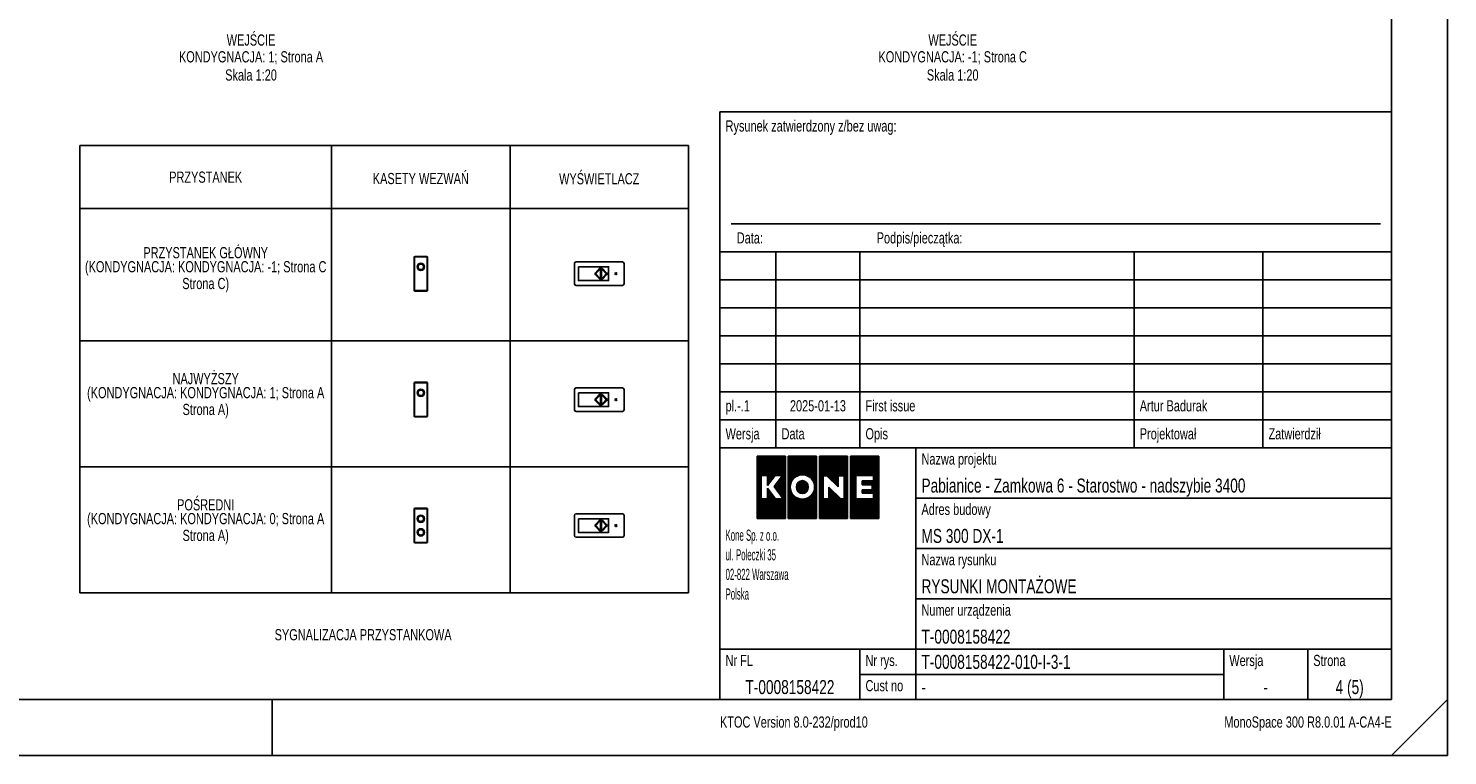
# Model space of a CAD drawing. Header units: millimetres. Extents: x 0 to 8400, y 0 to 5940.
# Tile 2 of 3: x 3329 to 8400, y 0 to 2599. Entities that reach past the tile are written whole.
import ezdxf
from ezdxf.enums import TextEntityAlignment as Align

# ---------------------------------------------------------------- set-up
doc = ezdxf.new("R2010")
doc.units = ezdxf.units.MM
doc.header["$LTSCALE"] = 8
for name, color, linetype in [('CONT_25', 1, 'Continuous'), ('CONT_50', 5, 'Continuous'), ('SHEET', 1, 'Continuous'), ('Signalisation', 62, 'Continuous'), ('TEXT_35', 2, 'Continuous')]:
    doc.layers.add(name, color=color, linetype=linetype)
doc.styles.add('Arial', font='arial.ttf')
doc.styles.get("Standard").update_dxf_attribs({"font": 'arial.ttf'})
doc.styles.add('Text0.7_Arial', font='arial.ttf', dxfattribs={"width": 0.7})

# ---------------------------------------------------------------- blocks, each defined once
blk = doc.blocks.new('Border')
at = {"layer": 'CONT_50', "linetype": 'Continuous'}
blk.add_line((210, 0), (210, 10), dxfattribs=at)
blk.add_lwpolyline([(410, 10), (410, 287), (10, 287), (10, 10)], close=True, dxfattribs=at)
at = {"layer": 'SHEET', "linetype": 'Continuous'}
for p, q in [((290, 55), (410, 55)), ((290, 55), (290, 39)), ((325, 55), (325, 10)), ((325, 46), (410, 46)), ((290, 39), (290, 29)), ((325, 37), (410, 37)), ((290, 29), (290, 19)), ((325, 28), (410, 28)), ((290, 19), (410, 19)), ((290, 19), (290, 10)), ((315, 19), (315, 10)), ((380, 19), (380, 10)), ((395, 19), (395, 10)), ((380, 14.5), (315, 14.5)), ((420, 10), (410, 0))]:
    blk.add_line(p, q, dxfattribs=at)
blk.add_lwpolyline([(420, 0), (420, 297), (0, 297), (0, 0)], close=True, dxfattribs=at)
blk = doc.blocks.new('KONE-logo')
at = {"layer": 'SHEET'}
for p, q in [((-14.48, 1.99), (-9.06, 7.41)), ((-14.48, 2.25), (-9.32, 7.41)), ((-14.48, 2.52), (-9.59, 7.41)), ((-14.48, 2.79), (-9.86, 7.41)), ((-14.48, 3.06), (-10.13, 7.41)), ((-14.48, 3.33), (-10.4, 7.41)), ((-14.48, 3.6), (-10.67, 7.41)), ((-14.48, 3.86), (-10.94, 7.41)), ((-14.48, 4.13), (-11.2, 7.41)), ((-14.48, 4.4), (-11.47, 7.41)), ((-14.48, 4.67), (-11.74, 7.41)), ((-14.48, 4.94), (-12.01, 7.41)), ((-14.48, 5.21), (-12.28, 7.41)), ((-14.48, 5.48), (-12.55, 7.41)), ((-14.48, 5.74), (-12.81, 7.41)), ((-14.48, 6.01), (-13.08, 7.41)), ((-14.48, 6.28), (-13.35, 7.41)), ((-14.48, 6.55), (-13.62, 7.41)), ((-14.48, 6.82), (-13.89, 7.41)), ((-14.48, 7.09), (-14.16, 7.41)), ((-14.48, 7.35), (-14.43, 7.41)), ((-14.48, 7.41), (-7.76, 7.41)), ((-14.48, -7.41), (-14.48, 7.41)), ((-13.42, 2.78), (-8.79, 7.41)), ((-13.15, 2.78), (-8.52, 7.41)), ((-12.88, 2.78), (-8.25, 7.41)), ((-12.61, 2.78), (-7.98, 7.41)), ((-12.35, 2.78), (-7.76, 7.36)), ((-12.08, 2.78), (-7.76, 7.09)), ((-12.01, 2.58), (-7.76, 6.83)), ((-7.76, 7.41), (-7.76, -7.41)), ((-7.07, 1.08), (-0.73, 7.41)), ((-7.07, 1.35), (-1, 7.41)), ((-7.07, 1.61), (-1.27, 7.41)), ((-7.07, 1.88), (-1.54, 7.41)), ((-7.07, 2.15), (-1.81, 7.41)), ((-7.07, 2.42), (-2.08, 7.41)), ((-7.07, 2.69), (-2.34, 7.41)), ((-7.07, 2.96), (-2.61, 7.41)), ((-7.07, 3.23), (-2.88, 7.41)), ((-7.07, 3.49), (-3.15, 7.41)), ((-7.07, 3.76), (-3.42, 7.41)), ((-7.07, 4.03), (-3.69, 7.41)), ((-7.07, 4.3), (-3.95, 7.41)), ((-7.07, 4.57), (-4.22, 7.41)), ((-7.07, 4.84), (-4.49, 7.41)), ((-7.07, 5.1), (-4.76, 7.41)), ((-7.07, 5.37), (-5.03, 7.41)), ((-7.07, 5.64), (-5.3, 7.41)), ((-7.07, 5.91), (-5.57, 7.41)), ((-7.07, 6.18), (-5.83, 7.41)), ((-7.07, 6.45), (-6.1, 7.41)), ((-7.07, 6.72), (-6.37, 7.41)), ((-7.07, 6.98), (-6.64, 7.41)), ((-7.07, 7.25), (-6.91, 7.41)), ((-7.07, 7.41), (-0.35, 7.41)), ((-7.07, -7.41), (-7.07, 7.41)), ((-5.6, 2.27), (-0.46, 7.41)), ((-4.87, 2.74), (-0.35, 7.26)), ((-4.45, 2.89), (-0.35, 6.99)), ((-0.35, 7.41), (-0.35, -7.41)), ((0.35, 2.05), (5.71, 7.41)), ((0.35, 2.32), (5.44, 7.41)), ((0.35, 2.59), (5.17, 7.41)), ((0.35, 2.85), (4.91, 7.41)), ((0.35, 3.12), (4.64, 7.41)), ((0.35, 3.39), (4.37, 7.41)), ((0.35, 3.66), (4.1, 7.41)), ((0.35, 3.93), (3.83, 7.41)), ((0.35, 4.2), (3.56, 7.41)), ((0.35, 4.47), (3.29, 7.41)), ((0.35, 4.73), (3.03, 7.41)), ((0.35, 5), (2.76, 7.41)), ((0.35, 5.27), (2.49, 7.41)), ((0.35, 5.54), (2.22, 7.41)), ((0.35, 5.81), (1.95, 7.41)), ((0.35, 6.08), (1.68, 7.41)), ((0.35, 6.34), (1.41, 7.41)), ((0.35, 6.61), (1.15, 7.41)), ((0.35, 6.88), (0.88, 7.41)), ((0.35, 7.15), (0.61, 7.41)), ((0.35, 7.41), (7.07, 7.41)), ((0.35, -7.41), (0.35, 7.41)), ((1.32, 2.75), (5.98, 7.41)), ((1.59, 2.75), (6.25, 7.41)), ((1.86, 2.75), (6.52, 7.41)), ((2.11, 2.74), (6.78, 7.41)), ((2.25, 2.61), (7.05, 7.41)), ((2.39, 2.48), (7.07, 7.16)), ((2.52, 2.34), (7.07, 6.89)), ((7.07, 7.41), (7.07, -7.41)), ((7.76, 1.68), (13.5, 7.41)), ((7.76, 1.95), (13.23, 7.41)), ((7.76, 2.21), (12.96, 7.41)), ((7.76, 2.48), (12.69, 7.41)), ((7.76, 2.75), (12.42, 7.41)), ((7.76, 3.02), (12.15, 7.41)), ((7.76, 3.29), (11.89, 7.41)), ((7.76, 3.56), (11.62, 7.41)), ((7.76, 3.83), (11.35, 7.41)), ((7.76, 4.09), (11.08, 7.41)), ((7.76, 4.36), (10.81, 7.41)), ((7.76, 4.63), (10.54, 7.41)), ((7.76, 4.9), (10.27, 7.41)), ((7.76, 5.17), (10.01, 7.41)), ((7.76, 5.44), (9.74, 7.41)), ((7.76, 5.71), (9.47, 7.41)), ((7.76, 5.97), (9.2, 7.41)), ((7.76, 6.24), (8.93, 7.41)), ((7.76, 6.51), (8.66, 7.41)), ((7.76, 6.78), (8.4, 7.41)), ((7.76, 7.05), (8.13, 7.41)), ((7.76, 7.32), (7.86, 7.41)), ((7.76, 7.41), (14.48, 7.41)), ((7.76, -7.41), (7.76, 7.41)), ((9.13, 2.78), (13.77, 7.41)), ((9.4, 2.78), (14.03, 7.41)), ((9.67, 2.78), (14.3, 7.41)), ((9.94, 2.78), (14.48, 7.32)), ((10.21, 2.78), (14.48, 7.06)), ((10.48, 2.78), (14.48, 6.79)), ((14.48, 7.41), (14.48, -7.41)), ((-12.01, 2.31), (-7.76, 6.56)), ((-12.01, 2.04), (-7.76, 6.29)), ((-12.01, 1.77), (-7.76, 6.02)), ((-12.01, 1.5), (-7.76, 5.75)), ((-12.01, 1.23), (-7.76, 5.48)), ((-12.01, 0.97), (-7.76, 5.21)), ((-9.93, 2.78), (-7.76, 4.95)), ((-9.66, 2.78), (-7.76, 4.68)), ((-9.39, 2.78), (-7.76, 4.41)), ((-9.12, 2.78), (-7.76, 4.14)), ((-8.86, 2.78), (-7.76, 3.87)), ((-8.59, 2.78), (-7.76, 3.6)), ((-4.11, 2.96), (-0.35, 6.72)), ((-3.82, 2.98), (-0.35, 6.45)), ((-3.55, 2.98), (-0.35, 6.19)), ((-3.3, 2.96), (-0.35, 5.92)), ((-3.08, 2.92), (-0.35, 5.65)), ((-2.86, 2.87), (-0.35, 5.38)), ((-2.66, 2.8), (-0.35, 5.11)), ((-2.47, 2.72), (-0.35, 4.84)), ((-2.3, 2.63), (-0.35, 4.58)), ((-2.13, 2.53), (-0.35, 4.31)), ((-1.97, 2.42), (-0.35, 4.04)), ((-1.82, 2.3), (-0.35, 3.77)), ((-1.68, 2.17), (-0.35, 3.5)), ((2.66, 2.21), (7.07, 6.62)), ((2.79, 2.08), (7.07, 6.35)), ((2.93, 1.95), (7.07, 6.08)), ((3.07, 1.81), (7.07, 5.82)), ((3.2, 1.68), (7.07, 5.55)), ((3.34, 1.55), (7.07, 5.28)), ((4.81, 2.75), (7.07, 5.01)), ((5.08, 2.75), (7.07, 4.74)), ((5.35, 2.75), (7.07, 4.47)), ((5.62, 2.75), (7.07, 4.2)), ((5.89, 2.75), (7.07, 3.94)), ((6.15, 2.75), (7.07, 3.67)), ((6.22, 2.55), (7.07, 3.4)), ((10.74, 2.78), (14.48, 6.52)), ((11.01, 2.78), (14.48, 6.25)), ((11.28, 2.78), (14.48, 5.98)), ((11.55, 2.78), (14.48, 5.71)), ((11.82, 2.78), (14.48, 5.44)), ((12.09, 2.78), (14.48, 5.18)), ((12.35, 2.78), (14.48, 4.91)), ((12.62, 2.78), (14.48, 4.64)), ((12.89, 2.78), (14.48, 4.37)), ((13.16, 2.78), (14.48, 4.1)), ((13.25, 2.6), (14.48, 3.83)), ((13.25, 2.33), (14.48, 3.57)), ((-14.48, 1.72), (-13.5, 2.69)), ((-14.48, 1.45), (-13.5, 2.43)), ((-14.48, 1.18), (-13.5, 2.16)), ((-14.48, 0.91), (-13.5, 1.89)), ((-14.48, 0.64), (-13.5, 1.62)), ((-14.48, 0.37), (-13.5, 1.35)), ((-14.48, 0.11), (-13.5, 1.08)), ((-14.48, -0.16), (-13.5, 0.82)), ((-14.48, -0.43), (-13.5, 0.55)), ((-14.48, -0.7), (-13.5, 0.28)), ((-14.48, -0.97), (-13.5, 0.01)), ((-13.5, 2.78), (-12.01, 2.78)), ((-13.5, -2.73), (-13.5, 2.78)), ((-12.01, 0.41), (-10.18, 2.78)), ((-12.01, 2.78), (-12.01, 0.41)), ((-12.01, 0.7), (-11.04, 1.67)), ((-12.01, 0.43), (-11.95, 0.49)), ((-8.43, 2.78), (-10.41, 0.21)), ((-10.41, 0.21), (-8.25, -2.73)), ((-10.39, 0.17), (-7.76, 2.8)), ((-10.28, 0.02), (-7.76, 2.53)), ((-10.18, 2.78), (-8.43, 2.78)), ((-10.16, -0.14), (-7.76, 2.26)), ((-10.05, -0.29), (-7.76, 1.99)), ((-9.93, -0.45), (-7.76, 1.72)), ((-9.82, -0.6), (-7.76, 1.46)), ((-9.71, 1.12), (-7.76, 3.07)), ((-9.71, -0.76), (-7.76, 1.19)), ((-9.59, -0.91), (-7.76, 0.92)), ((-9.48, -1.06), (-7.76, 0.65)), ((-9.36, -1.22), (-7.76, 0.38)), ((-9.25, -1.37), (-7.76, 0.11)), ((-8.81, 2.29), (-7.76, 3.34)), ((-7.07, 0.81), (-5.89, 1.98)), ((-7.07, 0.54), (-6.36, 1.25)), ((-7.07, 0.27), (-6.5, 0.84)), ((-7.07, 0), (-6.57, 0.5)), ((-7.07, -0.27), (-6.6, 0.2)), ((-5.1, 0.09), (-3.58, 1.61)), ((-5.09, -0.17), (-3.36, 1.56)), ((-5.07, 0.39), (-3.85, 1.61)), ((-5.05, -0.39), (-3.16, 1.49)), ((-4.98, -0.6), (-2.99, 1.39)), ((-4.94, 0.79), (-4.22, 1.51)), ((-4.9, -0.78), (-2.84, 1.27)), ((-4.79, -0.94), (-2.71, 1.14)), ((-4.67, -1.09), (-2.6, 0.99)), ((-4.53, -1.22), (-2.5, 0.81)), ((-4.38, -1.33), (-2.42, 0.63)), ((-4.2, -1.42), (-2.36, 0.42)), ((-4, -1.49), (-2.32, 0.18)), ((-1.54, 2.04), (-0.35, 3.23)), ((-1.42, 1.89), (-0.35, 2.96)), ((-1.31, 1.74), (-0.35, 2.7)), ((-1.2, 1.57), (-0.35, 2.43)), ((-1.1, 1.4), (-0.35, 2.16)), ((-1.02, 1.22), (-0.35, 1.89)), ((-0.94, 1.03), (-0.35, 1.62)), ((-0.88, 0.82), (-0.35, 1.35)), ((-0.84, -0.48), (-0.35, 0.01)), ((-0.83, 0.6), (-0.35, 1.09)), ((-0.8, 0.36), (-0.35, 0.82)), ((-0.8, -0.17), (-0.35, 0.28)), ((-0.79, 0.11), (-0.35, 0.55)), ((0.35, 1.78), (1.25, 2.68)), ((0.35, 1.51), (1.25, 2.41)), ((0.35, 1.24), (1.25, 2.14)), ((0.35, 0.97), (1.25, 1.88)), ((0.35, 0.71), (1.25, 1.61)), ((0.35, 0.44), (1.25, 1.34)), ((0.35, 0.17), (1.25, 1.07)), ((0.35, -0.1), (1.25, 0.8)), ((0.35, -0.37), (1.25, 0.53)), ((0.35, -0.64), (1.25, 0.27)), ((1.25, 2.75), (1.25, -2.73)), ((2.1, 2.75), (1.25, 2.75)), ((4.8, 0.13), (2.1, 2.75)), ((3.47, 1.42), (4.8, 2.74)), ((3.61, 1.28), (4.8, 2.48)), ((3.75, 1.15), (4.8, 2.21)), ((3.88, 1.02), (4.8, 1.94)), ((4.02, 0.89), (4.8, 1.67)), ((4.16, 0.76), (4.8, 1.4)), ((4.29, 0.62), (4.8, 1.13)), ((4.43, 0.49), (4.8, 0.86)), ((4.56, 0.36), (4.8, 0.6)), ((4.7, 0.23), (4.8, 0.33)), ((4.8, 2.75), (4.8, 0.13)), ((6.22, 2.75), (4.8, 2.75)), ((6.22, 2.28), (7.07, 3.13)), ((6.22, 2.01), (7.07, 2.86)), ((6.22, -2.73), (6.22, 2.75)), ((6.22, 1.74), (7.07, 2.59)), ((6.22, 1.48), (7.07, 2.33)), ((6.22, 1.21), (7.07, 2.06)), ((6.22, 0.94), (7.07, 1.79)), ((6.22, 0.67), (7.07, 1.52)), ((6.22, 0.4), (7.07, 1.25)), ((6.22, 0.13), (7.07, 0.98)), ((6.22, -0.14), (7.07, 0.71)), ((6.22, -0.4), (7.07, 0.45)), ((6.22, -0.67), (7.07, 0.18)), ((7.76, 1.41), (9.02, 2.67)), ((7.76, 1.14), (9.02, 2.4)), ((7.76, 0.87), (9.02, 2.13)), ((7.76, 0.6), (9.02, 1.87)), ((7.76, 0.34), (9.02, 1.6)), ((7.76, 0.07), (9.02, 1.33)), ((7.76, -0.2), (9.02, 1.06)), ((7.76, -0.47), (9.02, 0.79)), ((7.76, -0.74), (9.02, 0.52)), ((7.76, -1.01), (9.02, 0.25)), ((9.02, 2.78), (13.25, 2.78)), ((9.02, -2.73), (9.02, 2.78)), ((10.54, 0.7), (11.39, 1.54)), ((10.54, 0.97), (11.12, 1.54)), ((10.54, 1.24), (10.85, 1.54)), ((10.54, 1.51), (10.58, 1.54)), ((10.54, 1.54), (10.54, 0.62)), ((13.25, 1.54), (10.54, 1.54)), ((10.54, 0.62), (12.94, 0.62)), ((10.73, 0.62), (11.66, 1.54)), ((11, 0.62), (11.92, 1.54)), ((11.27, 0.62), (12.19, 1.54)), ((11.54, 0.62), (12.46, 1.54)), ((11.8, 0.62), (12.73, 1.54)), ((12.07, 0.62), (13, 1.54)), ((12.16, -1.44), (14.48, 0.88)), ((12.34, 0.62), (14.48, 2.76)), ((12.43, -1.44), (14.48, 0.61)), ((12.61, 0.62), (14.48, 2.49)), ((12.7, -1.44), (14.48, 0.34)), ((12.88, 0.62), (14.48, 2.22)), ((12.94, 0.41), (14.48, 1.95)), ((12.94, 0.14), (14.48, 1.69)), ((12.94, -0.13), (14.48, 1.42)), ((12.94, -0.4), (14.48, 1.15)), ((12.94, 0.62), (12.94, -0.57)), ((12.97, -1.44), (14.48, 0.07)), ((13.25, 2.06), (14.48, 3.3)), ((13.25, 1.79), (14.48, 3.03)), ((13.25, 2.78), (13.25, 1.54)), ((-14.48, -1.24), (-13.5, -0.26)), ((-14.48, -1.51), (-13.5, -0.53)), ((-14.48, -1.77), (-13.5, -0.8)), ((-14.48, -2.04), (-13.5, -1.06)), ((-14.48, -2.31), (-13.5, -1.33)), ((-14.48, -2.58), (-13.5, -1.6)), ((-14.48, -5.26), (-10.9, -1.69)), ((-14.48, -5.53), (-10.79, -1.84)), ((-14.48, -2.85), (-13.5, -1.87)), ((-14.48, -5.8), (-10.68, -1.99)), ((-14.48, -3.12), (-13.5, -2.14)), ((-14.48, -6.07), (-10.56, -2.15)), ((-14.48, -6.34), (-10.45, -2.3)), ((-14.48, -3.38), (-13.5, -2.41)), ((-14.48, -6.61), (-10.33, -2.46)), ((-14.48, -6.87), (-10.22, -2.61)), ((-14.48, -3.65), (-13.5, -2.67)), ((-14.48, -7.41), (-9.8, -2.73)), ((-14.48, -7.14), (-10.07, -2.73)), ((-14.48, -5), (-12.21, -2.73)), ((-14.48, -4.73), (-12.48, -2.73)), ((-14.48, -4.46), (-12.75, -2.73)), ((-14.48, -4.19), (-13.02, -2.73)), ((-14.48, -3.92), (-13.29, -2.73)), ((-14.21, -7.41), (-9.53, -2.73)), ((-13.95, -7.41), (-9.26, -2.73)), ((-13.68, -7.41), (-8.99, -2.73)), ((-11.99, -2.73), (-13.5, -2.73)), ((-13.41, -7.41), (-8.72, -2.73)), ((-13.14, -7.41), (-8.46, -2.73)), ((-12.87, -7.41), (-7.76, -2.3)), ((-12.6, -7.41), (-7.76, -2.57)), ((-12.33, -7.41), (-7.76, -2.84)), ((-12.07, -7.41), (-7.76, -3.11)), ((-11.99, -0.23), (-11.99, -2.73)), ((-10.13, -2.73), (-11.99, -0.23)), ((-11.99, -0.35), (-11.93, -0.3)), ((-11.99, -0.62), (-11.82, -0.45)), ((-11.99, -0.89), (-11.71, -0.61)), ((-11.99, -1.16), (-11.59, -0.76)), ((-11.99, -1.42), (-11.48, -0.92)), ((-11.99, -1.69), (-11.36, -1.07)), ((-11.99, -1.96), (-11.25, -1.22)), ((-11.99, -2.23), (-11.13, -1.38)), ((-11.99, -2.5), (-11.02, -1.53)), ((-11.8, -7.41), (-7.76, -3.38)), ((-8.25, -2.73), (-10.13, -2.73)), ((-9.14, -1.53), (-7.76, -0.15)), ((-9.02, -1.68), (-7.76, -0.42)), ((-8.91, -1.84), (-7.76, -0.69)), ((-8.79, -1.99), (-7.76, -0.96)), ((-8.68, -2.15), (-7.76, -1.23)), ((-8.57, -2.3), (-7.76, -1.5)), ((-8.45, -2.46), (-7.76, -1.77)), ((-8.34, -2.61), (-7.76, -2.03)), ((-7.07, -0.53), (-6.6, -0.07)), ((-7.07, -0.8), (-6.58, -0.31)), ((-7.07, -1.07), (-6.54, -0.54)), ((-7.07, -1.34), (-6.48, -0.75)), ((-7.07, -1.61), (-6.41, -0.95)), ((-7.07, -1.88), (-6.34, -1.14)), ((-7.07, -2.14), (-6.25, -1.32)), ((-7.07, -2.41), (-6.15, -1.49)), ((-7.07, -2.68), (-6.04, -1.65)), ((-7.07, -2.95), (-5.92, -1.8)), ((-7.07, -3.22), (-5.79, -1.94)), ((-7.07, -3.49), (-5.65, -2.07)), ((-7.07, -3.76), (-5.51, -2.2)), ((-7.07, -4.02), (-5.36, -2.31)), ((-7.07, -4.29), (-5.19, -2.42)), ((-7.07, -7.25), (-2.3, -2.47)), ((-7.07, -4.56), (-5.02, -2.51)), ((-7.07, -4.83), (-4.84, -2.6)), ((-7.07, -5.1), (-4.64, -2.67)), ((-7.07, -6.98), (-2.77, -2.68)), ((-7.07, -5.37), (-4.44, -2.74)), ((-7.07, -6.71), (-3.14, -2.78)), ((-7.07, -5.63), (-4.22, -2.78)), ((-7.07, -6.44), (-3.45, -2.82)), ((-7.07, -5.9), (-3.98, -2.82)), ((-7.07, -6.17), (-3.73, -2.83)), ((-6.97, -7.41), (-0.35, -0.79)), ((-6.7, -7.41), (-0.35, -1.06)), ((-6.43, -7.41), (-0.35, -1.33)), ((-6.16, -7.41), (-0.35, -1.6)), ((-5.89, -7.41), (-0.35, -1.87)), ((-5.62, -7.41), (-0.35, -2.14)), ((-5.35, -7.41), (-0.35, -2.41)), ((-5.09, -7.41), (-0.35, -2.67)), ((-4.82, -7.41), (-0.35, -2.94)), ((-4.55, -7.41), (-0.35, -3.21)), ((-3.76, -1.52), (-2.32, -0.09)), ((-3.47, -1.5), (-2.38, -0.41)), ((-3.01, -1.31), (-2.6, -0.9)), ((-1.14, -1.32), (-0.35, -0.53)), ((-0.94, -0.85), (-0.35, -0.26)), ((0.35, -0.9), (1.25, 0)), ((0.35, -1.17), (1.25, -0.27)), ((0.35, -1.44), (1.25, -0.54)), ((0.35, -1.71), (1.25, -0.81)), ((0.35, -1.98), (1.25, -1.08)), ((0.35, -2.25), (1.25, -1.35)), ((0.35, -5.2), (4.1, -1.45)), ((0.35, -5.47), (4.24, -1.58)), ((0.35, -2.52), (1.25, -1.61)), ((0.35, -5.74), (4.38, -1.71)), ((0.35, -6.01), (4.51, -1.84)), ((0.35, -2.78), (1.25, -1.88)), ((0.35, -6.27), (4.65, -1.97)), ((0.35, -6.54), (4.79, -2.1)), ((0.35, -3.05), (1.25, -2.15)), ((0.35, -6.81), (4.93, -2.23)), ((0.35, -7.08), (5.06, -2.36)), ((0.35, -3.32), (1.25, -2.42)), ((0.35, -7.35), (5.2, -2.49)), ((0.35, -3.59), (1.25, -2.69)), ((0.35, -4.93), (2.55, -2.73)), ((0.35, -4.66), (2.28, -2.73)), ((0.35, -4.39), (2.01, -2.73)), ((0.35, -4.13), (1.75, -2.73)), ((0.35, -3.86), (1.48, -2.73)), ((0.55, -7.41), (5.34, -2.63)), ((0.82, -7.41), (5.5, -2.73)), ((1.09, -7.41), (5.77, -2.73)), ((1.25, -2.73), (2.59, -2.73)), ((1.36, -7.41), (6.04, -2.73)), ((1.63, -7.41), (7.07, -1.97)), ((1.89, -7.41), (7.07, -2.24)), ((2.16, -7.41), (7.07, -2.51)), ((2.43, -7.41), (7.07, -2.78)), ((2.59, -0.01), (2.59, 0)), ((2.59, 0), (5.45, -2.73)), ((2.59, -2.73), (2.59, 0)), ((2.59, -0.28), (2.73, -0.13)), ((2.59, -0.54), (2.87, -0.27)), ((2.59, -0.81), (3, -0.4)), ((2.59, -1.08), (3.14, -0.53)), ((2.59, -1.35), (3.28, -0.66)), ((2.59, -1.62), (3.42, -0.79)), ((2.59, -1.89), (3.55, -0.92)), ((2.59, -2.15), (3.69, -1.05)), ((2.59, -2.42), (3.83, -1.18)), ((2.59, -2.69), (3.96, -1.31)), ((2.7, -7.41), (7.07, -3.04)), ((2.97, -7.41), (7.07, -3.31)), ((5.45, -2.73), (6.22, -2.73)), ((6.22, -0.94), (7.07, -0.09)), ((6.22, -1.21), (7.07, -0.36)), ((6.22, -1.48), (7.07, -0.63)), ((6.22, -1.75), (7.07, -0.9)), ((6.22, -2.01), (7.07, -1.17)), ((6.22, -2.28), (7.07, -1.43)), ((6.22, -2.55), (7.07, -1.7)), ((7.76, -1.28), (9.02, -0.01)), ((7.76, -1.54), (9.02, -0.28)), ((7.76, -1.81), (9.02, -0.55)), ((7.76, -2.08), (9.02, -0.82)), ((7.76, -2.35), (9.02, -1.09)), ((7.76, -2.62), (9.02, -1.36)), ((7.76, -2.89), (9.02, -1.62)), ((7.76, -3.15), (9.02, -1.89)), ((7.76, -3.42), (9.02, -2.16)), ((7.76, -3.69), (9.02, -2.43)), ((7.76, -3.96), (9.02, -2.7)), ((7.76, -7.18), (12.22, -2.73)), ((7.76, -6.91), (11.95, -2.73)), ((7.76, -6.65), (11.68, -2.73)), ((7.76, -6.38), (11.41, -2.73)), ((7.76, -6.11), (11.14, -2.73)), ((7.76, -5.84), (10.87, -2.73)), ((7.76, -5.57), (10.61, -2.73)), ((7.76, -5.3), (10.34, -2.73)), ((7.76, -5.03), (10.07, -2.73)), ((7.76, -4.77), (9.8, -2.73)), ((7.76, -4.5), (9.53, -2.73)), ((7.76, -4.23), (9.26, -2.73)), ((7.8, -7.41), (12.49, -2.73)), ((8.07, -7.41), (12.75, -2.73)), ((8.34, -7.41), (13.02, -2.73)), ((8.61, -7.41), (14.48, -1.54)), ((8.88, -7.41), (14.48, -1.8)), ((13.25, -2.73), (9.02, -2.73)), ((9.14, -7.41), (14.48, -2.07)), ((9.41, -7.41), (14.48, -2.34)), ((9.68, -7.41), (14.48, -2.61)), ((9.95, -7.41), (14.48, -2.88)), ((10.22, -7.41), (14.48, -3.15)), ((10.52, -1.21), (11.16, -0.57)), ((10.52, -0.94), (10.89, -0.57)), ((10.52, -0.67), (10.62, -0.57)), ((10.52, -0.57), (10.52, -1.44)), ((12.94, -0.57), (10.52, -0.57)), ((10.52, -1.44), (13.25, -1.44)), ((10.55, -1.44), (11.43, -0.57)), ((10.82, -1.44), (11.69, -0.57)), ((11.09, -1.44), (11.96, -0.57)), ((11.36, -1.44), (12.23, -0.57)), ((11.62, -1.44), (12.5, -0.57)), ((11.89, -1.44), (12.77, -0.57)), ((13.23, -1.44), (14.48, -0.19)), ((13.25, -1.7), (14.48, -0.46)), ((13.25, -1.97), (14.48, -0.73)), ((13.25, -2.23), (14.48, -1)), ((13.25, -2.5), (14.48, -1.27)), ((13.25, -1.44), (13.25, -2.73)), ((-11.53, -7.41), (-7.76, -3.65)), ((-11.26, -7.41), (-7.76, -3.91)), ((-10.99, -7.41), (-7.76, -4.18)), ((-10.72, -7.41), (-7.76, -4.45)), ((-10.46, -7.41), (-7.76, -4.72)), ((-10.19, -7.41), (-7.76, -4.99)), ((-9.92, -7.41), (-7.76, -5.26)), ((-9.65, -7.41), (-7.76, -5.52)), ((-9.38, -7.41), (-7.76, -5.79)), ((-9.11, -7.41), (-7.76, -6.06)), ((-8.84, -7.41), (-7.76, -6.33)), ((-8.58, -7.41), (-7.76, -6.6)), ((-4.28, -7.41), (-0.35, -3.48)), ((-4.01, -7.41), (-0.35, -3.75)), ((-3.74, -7.41), (-0.35, -4.02)), ((-3.47, -7.41), (-0.35, -4.28)), ((-3.21, -7.41), (-0.35, -4.55)), ((-2.94, -7.41), (-0.35, -4.82)), ((-2.67, -7.41), (-0.35, -5.09)), ((-2.4, -7.41), (-0.35, -5.36)), ((-2.13, -7.41), (-0.35, -5.63)), ((-1.86, -7.41), (-0.35, -5.9)), ((-1.6, -7.41), (-0.35, -6.16)), ((-1.33, -7.41), (-0.35, -6.43)), ((-1.06, -7.41), (-0.35, -6.7)), ((3.24, -7.41), (7.07, -3.58)), ((3.51, -7.41), (7.07, -3.85)), ((3.77, -7.41), (7.07, -4.12)), ((4.04, -7.41), (7.07, -4.39)), ((4.31, -7.41), (7.07, -4.66)), ((4.58, -7.41), (7.07, -4.92)), ((4.85, -7.41), (7.07, -5.19)), ((5.12, -7.41), (7.07, -5.46)), ((5.39, -7.41), (7.07, -5.73)), ((5.65, -7.41), (7.07, -6)), ((5.92, -7.41), (7.07, -6.27)), ((6.19, -7.41), (7.07, -6.53)), ((10.49, -7.41), (14.48, -3.42)), ((10.75, -7.41), (14.48, -3.68)), ((11.02, -7.41), (14.48, -3.95)), ((11.29, -7.41), (14.48, -4.22)), ((11.56, -7.41), (14.48, -4.49)), ((11.83, -7.41), (14.48, -4.76)), ((12.1, -7.41), (14.48, -5.03)), ((12.37, -7.41), (14.48, -5.29)), ((12.63, -7.41), (14.48, -5.56)), ((12.9, -7.41), (14.48, -5.83)), ((13.17, -7.41), (14.48, -6.1)), ((13.44, -7.41), (14.48, -6.37)), ((13.71, -7.41), (14.48, -6.64)), ((-7.76, -7.41), (-14.48, -7.41)), ((-8.31, -7.41), (-7.76, -6.87)), ((-8.04, -7.41), (-7.76, -7.14)), ((-7.77, -7.41), (-7.76, -7.4)), ((-0.35, -7.41), (-7.07, -7.41)), ((-0.79, -7.41), (-0.35, -6.97)), ((-0.52, -7.41), (-0.35, -7.24)), ((7.07, -7.41), (0.35, -7.41)), ((6.46, -7.41), (7.07, -6.8)), ((6.73, -7.41), (7.07, -7.07)), ((7, -7.41), (7.07, -7.34)), ((14.48, -7.41), (7.76, -7.41)), ((13.98, -7.41), (14.48, -6.91)), ((14.24, -7.41), (14.48, -7.17))]:
    blk.add_line(p, q, dxfattribs=at)
for centre, major_axis, ratio in [((-3.69, 0.08), (2.91, 0), 1), ((-3.71, 0.05), (0, 1.57), 0.887556)]:
    blk.add_ellipse(centre, major_axis=major_axis, ratio=ratio, dxfattribs=at)
blk = doc.blocks.new('Logo_KONE_A3')
at = {"xscale": 0.75, "yscale": 0.75, "zscale": 0.75}
blk.add_blockref('KONE-logo', (0, 0), dxfattribs=at)
blk = doc.blocks.new('Border1_A1_0')
at = {"layer": 'TEXT_35', "color": 2, "width": 0.7}
for tag, p in [('{DWG_PROJECTNAME}', (6520, 940)), ('{BORDER_SITEADDRESS}', (6520, 760)), ('{BORDER_DRAWINGTITLE}', (6520, 580)), ('{ELEVATORNUMBERLIST@}', (6520, 400)), ('{BORDER_DRAWINGNAME}', (6520, 310)), ('{BORDER_CUSTOMREFERENCENBR$}', (6520, 220))]:
    blk.add_attdef(tag, p, '', height=50, dxfattribs=at)
for tag, p in [('{BORDER_FLNUMBER}', (6050, 220)), ('{BORDER_ISSUE}', (7750, 220)), ('{BORDER_PAGENUMBER}', (8050, 220))]:
    blk.add_attdef(tag, text='', height=50, dxfattribs=at).set_placement(p, align=Align.CENTER)
blk = doc.blocks.new('Revision_Border1_A1_0')
at = {"layer": 'TEXT_35', "width": 0.7}
for tag, p in [('{BORDER_VERSIO6}', (5820, 1750)), ('{BORDER_DESCRIPTION6}', (6320, 1750)), ('{BORDER_DESIGNED6}', (7300, 1750)), ('{BORDER_APPROVED6}', (7760, 1750)), ('{BORDER_VERSIO5}', (5820, 1650)), ('{BORDER_DESCRIPTION5}', (6320, 1650)), ('{BORDER_DESIGNED5}', (7300, 1650)), ('{BORDER_APPROVED5}', (7760, 1650)), ('{BORDER_VERSIO4}', (5820, 1550)), ('{BORDER_DESCRIPTION4}', (6320, 1550)), ('{BORDER_DESIGNED4}', (7300, 1550)), ('{BORDER_APPROVED4}', (7760, 1550)), ('{BORDER_VERSIO3}', (5820, 1450)), ('{BORDER_DESCRIPTION3}', (6320, 1450)), ('{BORDER_DESIGNED3}', (7300, 1450)), ('{BORDER_APPROVED3}', (7760, 1450)), ('{BORDER_VERSIO2}', (5820, 1350)), ('{BORDER_DESCRIPTION2}', (6320, 1350)), ('{BORDER_DESIGNED2}', (7300, 1350)), ('{BORDER_APPROVED2}', (7760, 1350)), ('{BORDER_VERSIO1}', (5820, 1250)), ('{BORDER_DESCRIPTION1}', (6320, 1250)), ('{BORDER_DESIGNED1}', (7300, 1250)), ('{BORDER_APPROVED1}', (7760, 1250))]:
    blk.add_attdef(tag, text='', height=40, dxfattribs=at).set_placement(p, align=Align.MIDDLE_LEFT)
for tag, p in [('{BORDER_DATE6}', (6150, 1750)), ('{BORDER_DATE5}', (6150, 1650)), ('{BORDER_DATE4}', (6150, 1550)), ('{BORDER_DATE3}', (6150, 1450)), ('{BORDER_DATE2}', (6150, 1350)), ('{BORDER_DATE1}', (6150, 1250))]:
    blk.add_attdef(tag, text='', height=40, dxfattribs=at).set_placement(p, align=Align.MIDDLE_CENTER)
blk = doc.blocks.new('KONE-SIG-LANTERN_KSI286-FRONT')
at = {"layer": 'Signalisation', "ltscale": 0.25}
for p, q in [((-118.5, 48), (-118.5, -48)), ((110.5, 56), (-110.5, 56)), ((118.5, -48), (118.5, 48)), ((-110.5, -56), (110.5, -56))]:
    blk.add_line(p, q, dxfattribs=at)
blk.add_lwpolyline([(-98.8, 32.8), (44.8, 32.8), (44.8, -32.8), (-98.8, -32.8)], close=True, dxfattribs=at)
for centre in [(76.5, 3), (79.5, 0), (82.5, 3), (76.5, -3), (82.5, -3)]:
    blk.add_circle(centre, 1, dxfattribs=at)
for centre, radius, start, end in [((-110.5, 48), 8, 90, 180), ((77, 4.5), 0.8, 220.96518, 283.43996), ((77, 1.5), 0.8, 76.56004, 139.03482), ((80, 1.5), 0.8, 220.96518, 283.43996), ((83, 4.5), 0.8, 220.96518, 283.43996), ((83, 1.5), 0.8, 76.56004, 139.03482), ((110.5, 48), 8, 0, 90), ((-110.5, -48), 8, 180, 270), ((77, -1.5), 0.8, 220.96518, 283.43996), ((77, -4.5), 0.8, 76.56004, 139.03482), ((80, -1.5), 0.8, 76.56004, 139.03482), ((83, -1.5), 0.8, 220.96518, 283.43996), ((83, -4.5), 0.8, 76.56004, 139.03482), ((110.5, -48), 8, 270, 0)]:
    blk.add_arc(centre, radius, start, end, dxfattribs=at)
blk = doc.blocks.new('*U960')
at = {"layer": 'Signalisation', "ltscale": 0.25}
for p, q in [((-2.5, -23.8), (-28.2, 2.8)), ((-2.3, 30.5), (-27.7, 3.3)), ((-27.6, -3.5), (-2.5, 24.1)), ((-2.5, 29.4), (-2.5, -29.4)), ((2.5, 29.4), (2.5, -29.4)), ((7.3, 25.1), (27.7, 3.3)), ((7.3, 25.1), (7.3, 18.7)), ((27.6, -3.5), (7.3, 18.7)), ((7.3, -19.2), (27.7, 3.3)), ((-1.9, -31.1), (-27.6, -3.5)), ((7.3, -25.3), (27.6, -3.5)), ((7.3, -19.2), (7.3, -25.3))]:
    blk.add_line(p, q, dxfattribs=at)
for centre, radius, start, end in [((-24, 0), 5, 138.19792, 224.6041), ((0, 29.5), 2.5, 358.50813, 181.84789), ((24, 0), 5, 315.3959, 41.80208), ((0, -29.5), 2.5, 178.15211, 1.49187)]:
    blk.add_arc(centre, radius, start, end, dxfattribs=at)
blk = doc.blocks.new('KONE-SIG-LCS_KSL180_186-FRONT')
at = {"layer": 'Signalisation'}
for p, q in [((-32.5, 77.5), (-32.5, -77.5)), ((-30.4, 77.5), (-30.4, -77.5)), ((27.5, 82.5), (-27.5, 82.5)), ((27.5, 80.4), (-27.5, 80.4)), ((30.4, -77.5), (30.4, 77.5)), ((32.5, -77.5), (32.5, 77.5)), ((-30.4, -58.2), (-30.5, -58.1)), ((-30.5, -58.1), (-30.4, -58.1)), ((-30.5, -64), (-30.4, -63.6)), ((-30.5, -64), (-30.4, -63.8)), ((-27.5, -80.4), (27.5, -80.4)), ((-27.5, -82.5), (27.5, -82.5))]:
    blk.add_line(p, q, dxfattribs=at)
for centre, radius, start, end in [((-27.5, 77.5), 5.01, 90, 180), ((-27.5, 77.5), 2.95, 90, 180), ((27.5, 77.5), 5.01, 0, 90), ((27.5, 77.5), 2.95, 0, 90), ((-27.5, -77.5), 5.01, 180, 270), ((-27.5, -77.5), 2.95, 180, 270), ((27.5, -77.5), 5.01, 270, 0), ((27.5, -77.5), 2.95, 270, 0)]:
    blk.add_arc(centre, radius, start, end, dxfattribs=at)
blk = doc.blocks.new('*U964')
at = {"layer": 'Signalisation', "ltscale": 0.25}
for radius in [17.5, 14, 13.3]:
    blk.add_circle((0, 0), radius, dxfattribs=at)

msp = doc.modelspace()

# ---------------------------------------------------------------- linework, layer by layer
at = {"layer": 'CONT_25'}
for p, q in [((3512.4, 2179.5), (3512.4, 1954.5)), ((5687.4, 2179.5), (3512.4, 2179.5)), ((4412.4, 2179.5), (4412.4, 1954.5)), ((5049.9, 1954.5), (5049.9, 2179.5)), ((5687.4, 2179.5), (5687.4, 1954.5)), ((3512.4, 1954.5), (3512.4, 1482)), ((3512.4, 1954.5), (5687.4, 1954.5)), ((4412.4, 1954.5), (4412.4, 1482)), ((5049.9, 1482), (5049.9, 1954.5)), ((5687.4, 1954.5), (5687.4, 1482)), ((3512.4, 1504.5), (3512.4, 1032)), ((5687.4, 1482), (3512.4, 1482)), ((4412.4, 1504.5), (4412.4, 1032)), ((5049.9, 1032), (5049.9, 1504.5)), ((5687.4, 1504.5), (5687.4, 1032)), ((3512.4, 1054.5), (3512.4, 582)), ((5687.4, 1032), (3512.4, 1032)), ((4412.4, 1054.5), (4412.4, 582)), ((5049.9, 582), (5049.9, 1054.5)), ((5687.4, 1054.5), (5687.4, 582)), ((5687.4, 582), (3512.4, 582))]:
    msp.add_line(p, q, dxfattribs=at)
at = {"layer": 'SHEET', "linetype": 'Continuous'}
for p, q in [((5800, 2300), (8200, 2300)), ((5800, 1800), (5800, 2300)), ((5840, 1900), (8160, 1900)), ((5800, 1800), (5800, 1100)), ((5800, 1800), (8200, 1800)), ((5800, 1800), (8200, 1800)), ((6000, 1800), (6000, 1100)), ((6300, 1800), (6300, 1100)), ((7280, 1800), (7280, 1100)), ((7740, 1800), (7740, 1100)), ((5800, 1700), (8200, 1700)), ((5800, 1600), (8200, 1600)), ((5800, 1500), (8200, 1500)), ((5800, 1400), (8200, 1400)), ((5800, 1300), (8200, 1300)), ((5800, 1200), (8200, 1200)), ((5800, 1100), (8200, 1100))]:
    msp.add_line(p, q, dxfattribs=at)

# ---------------------------------------------------------------- block references
at = {"xscale": 0.75, "yscale": 0.75, "zscale": 0.75}
for name, p in [('KONE-SIG-LCS_KSL180_186-FRONT', (4731.1, 1722)), ('*U964', (4731.1, 1746.4)), ('KONE-SIG-LANTERN_KSI286-FRONT', (5368.6, 1722)), ('*U960', (5375.3, 1722)), ('KONE-SIG-LCS_KSL180_186-FRONT', (4731.1, 1272)), ('*U964', (4731.1, 1296.4)), ('KONE-SIG-LANTERN_KSI286-FRONT', (5368.6, 1272)), ('*U960', (5375.3, 1272)), ('KONE-SIG-LCS_KSL180_186-FRONT', (4731.1, 822)), ('KONE-SIG-LANTERN_KSI286-FRONT', (5368.6, 822)), ('*U964', (4731.1, 846.4)), ('*U960', (5375.3, 822)), ('*U964', (4731.1, 797.7))]:
    msp.add_blockref(name, p, dxfattribs=at)
at = {"layer": 'SHEET', "xscale": 20, "yscale": 20, "zscale": 20}
for name, p in [('Border', (0, 0)), ('Logo_KONE_A3', (6150, 958.8))]:
    msp.add_blockref(name, p, dxfattribs=at)
at = {"layer": 'SHEET'}
ref = msp.add_blockref('Revision_Border1_A1_0', (0, 0), dxfattribs=at)
ref.add_attrib('{BORDER_DESIGNED1}', 'Artur Badurak', dxfattribs={"layer": 'TEXT_35', "height": 40, "style": 'Arial', "width": 0.7}).set_placement((7300, 1250), align=Align.MIDDLE_LEFT)
ref.add_attrib('{BORDER_DESCRIPTION1}', 'First issue', dxfattribs={"layer": 'TEXT_35', "height": 40, "style": 'Arial', "width": 0.7}).set_placement((6320, 1250), align=Align.MIDDLE_LEFT)
ref.add_attrib('{BORDER_DATE1}', '2025-01-13', dxfattribs={"layer": 'TEXT_35', "height": 40, "style": 'Arial', "width": 0.7}).set_placement((6150, 1250), align=Align.MIDDLE_CENTER)
ref.add_attrib('{BORDER_VERSIO1}', 'pl.-.1', dxfattribs={"layer": 'TEXT_35', "height": 40, "style": 'Arial', "width": 0.7}).set_placement((5820, 1250), align=Align.MIDDLE_LEFT)
ref = msp.add_blockref('Border1_A1_0', (0, 0), dxfattribs=at)
ref.add_attrib('{BORDER_CUSTOMREFERENCENBR$}', '-', (6520, 220), dxfattribs={"layer": 'TEXT_35', "color": 2, "height": 50, "style": 'Arial', "width": 0.7})
ref.add_attrib('{BORDER_PAGENUMBER}', '4 (5)', dxfattribs={"layer": 'TEXT_35', "color": 2, "height": 50, "style": 'Arial', "width": 0.7}).set_placement((8050, 220), align=Align.CENTER)
ref.add_attrib('{BORDER_ISSUE}', '-', dxfattribs={"layer": 'TEXT_35', "color": 2, "height": 50, "style": 'Arial', "width": 0.7}).set_placement((7750, 220), align=Align.CENTER)
ref.add_attrib('{BORDER_DRAWINGNAME}', 'T-0008158422-010-I-3-1', (6520, 310), dxfattribs={"layer": 'TEXT_35', "color": 2, "height": 50, "style": 'Arial', "width": 0.7})
ref.add_attrib('{BORDER_FLNUMBER}', 'T-0008158422', dxfattribs={"layer": 'TEXT_35', "color": 2, "height": 50, "style": 'Arial', "width": 0.7}).set_placement((6050, 220), align=Align.CENTER)
ref.add_attrib('{ELEVATORNUMBERLIST@}', 'T-0008158422', (6520, 400), dxfattribs={"layer": 'TEXT_35', "color": 2, "height": 50, "style": 'Arial', "width": 0.7})
ref.add_attrib('{BORDER_DRAWINGTITLE}', 'RYSUNKI MONTAŻOWE', (6520, 580), dxfattribs={"layer": 'TEXT_35', "color": 2, "height": 50, "style": 'Arial', "width": 0.7})
ref.add_attrib('{BORDER_SITEADDRESS}', 'MS 300 DX-1', (6520, 760), dxfattribs={"layer": 'TEXT_35', "color": 2, "height": 50, "style": 'Arial', "width": 0.7})
ref.add_attrib('{DWG_PROJECTNAME}', 'Pabianice - Zamkowa 6 - Starostwo - nadszybie 3400', (6520, 940), dxfattribs={"layer": 'TEXT_35', "color": 2, "height": 50, "style": 'Arial', "width": 0.7})

# ---------------------------------------------------------------- texts
at = {"layer": 'TEXT_35', "style": 'Text0.7_Arial', "width": 0.7}
for s, p in [('WEJŚCIE', (4124.4, 2557)), ('WEJŚCIE', (6631.6, 2557)), ('KONDYGNACJA: 1; Strona A', (4124.4, 2497)), ('KONDYGNACJA: -1; Strona C', (6631.6, 2497)), ('Skala 1:20', (4124.4, 2432)), ('Skala 1:20', (6631.6, 2432))]:
    msp.add_text(s, height=40, dxfattribs=at).set_placement(p, align=Align.MIDDLE_CENTER)
for s, p in [('Rysunek zatwierdzony z/bez uwag:', (5820, 2250)), ('Podpis/pieczątka:', (6360, 1850)), ('Data:', (5860, 1850)), ('Wersja', (5820, 1150)), ('Data', (6020, 1150)), ('Opis', (6320, 1150)), ('Projektował', (7300, 1150)), ('Zatwierdził', (7760, 1150))]:
    msp.add_text(s, height=40, dxfattribs=at).set_placement(p, align=Align.MIDDLE_LEFT)
for s, p in [('PRZYSTANEK', (3962.4, 2067)), ('KASETY WEZWAŃ', (4731.1, 2067)), ('WYŚWIETLACZ', (5368.6, 2067)), ('PRZYSTANEK GŁÓWNY', (3962.4, 1802)), ('(KONDYGNACJA: KONDYGNACJA: -1; Strona C', (3962.4, 1742)), ('Strona C)', (3962.4, 1682)), ('NAJWYŻSZY', (3962.4, 1352)), ('(KONDYGNACJA: KONDYGNACJA: 1; Strona A', (3962.4, 1292)), ('Strona A)', (3962.4, 1232)), ('POŚREDNI', (3962.4, 902)), ('(KONDYGNACJA: KONDYGNACJA: 0; Strona A', (3962.4, 842)), ('Strona A)', (3962.4, 782)), ('SYGNALIZACJA PRZYSTANKOWA', (4524.9, 432))]:
    msp.add_text(s, height=40, dxfattribs=at).set_placement(p, align=Align.MIDDLE)
at = {"layer": 'TEXT_35', "style": 'Text0.7_Arial'}
for s, width, p in [('Nazwa projektu', 0.7, (6520, 1080)), ('Adres budowy', 0.7, (6520, 900)), ('Kone Sp. z o.o.', 0.5, (5820, 807.6)), ('ul. Poleczki 35', 0.5, (5820, 737.6)), ('Nazwa rysunku', 0.7, (6520, 720)), ('02-822 Warszawa', 0.5, (5820, 667.6)), ('Polska', 0.5, (5820, 597.6)), ('Numer urządzenia', 0.7, (6520, 540)), ('Nr FL', 0.7, (5820, 360)), ('Nr rys.', 0.7, (6320, 360)), ('Wersja', 0.7, (7620, 360)), ('Strona', 0.7, (7920, 360)), ('Cust no', 0.7, (6320, 270))]:
    msp.add_text(s, height=40, dxfattribs=dict(at, width=width)).set_placement(p, align=Align.TOP_LEFT)
at = {"layer": 'TEXT_35', "style": 'Text0.7_Arial', "width": 0.7}
msp.add_text('KTOC Version 8.0-232/prod10', height=40, dxfattribs=at).set_placement((5800, 100))
msp.add_text('MonoSpace 300 R8.0.01 A-CA4-E', height=40, dxfattribs=at).set_placement((8200, 100), align=Align.RIGHT)

doc.saveas('drawing.dxf')
